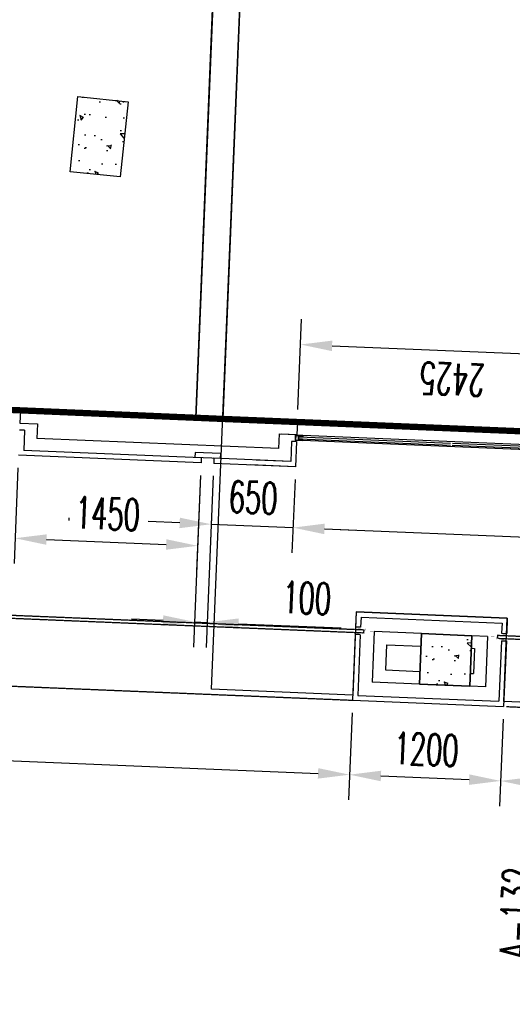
# Model space of a CAD drawing. Header units: millimetres. Extents: x 941089 to 2922714, y 799810 to 1997150.
# Tile 3 of 99: x 965239 to 969148, y 931326 to 939133. Entities that reach past the tile are written whole.
import ezdxf
from ezdxf.enums import TextEntityAlignment as Align

# ---------------------------------------------------------------- set-up
doc = ezdxf.new("R2010")
doc.units = ezdxf.units.MM
doc.header["$LTSCALE"] = 10
doc.header["$PDMODE"] = 3
doc.header["$PDSIZE"] = 5
for name, pattern in [('DASHDOT', [1, 0.5, -0.25, 0, -0.25]), ('L-PL-00$0$HIDDEN2', [4.7625, 3.175, -1.5875]), ('L-PL-00$0$HIDDENX2', [0.75, 0.5, -0.25])]:
    doc.linetypes.add(name, pattern=pattern)
doc.layers.get('DEFPOINTS').update_dxf_attribs({"color": 21})
for name, color, linetype in [('COLS-00$0$CONC-SECTION', 6, 'Continuous'), ('COLS-00$0$HATCH', 22, 'Continuous'), ('FO-00$0$PL-00$0$FIT OUT AREA', 21, 'Continuous'), ('L-PL-00$0$CONC', 3, 'Continuous'), ('L-PL-00$0$coords', 21, 'Continuous'), ('L-PL-00$0$detail', 7, 'Continuous'), ('L-PL-00$0$DOOR', 2, 'Continuous'), ('L-PL-00$0$FIT OUT AREA', 1, 'Continuous'), ('L-PL-00$0$HIDDEN-DISTANT', 22, 'L-PL-00$0$HIDDEN2'), ('L-PL-00$0$WALL-EXTERNAL', 1, 'Continuous'), ('L-PL-00$0$WALL-INTERNAL', 4, 'Continuous'), ('L-PL-00$0$WALL-STUD-PARTITIONS', 2, 'Continuous'), ('L-PL-00$0$WINDOW', 2, 'Continuous'), ('L-PL-00$0$WINDOW MULLION DIMS', 21, 'Continuous'), ('L-PL-00$0$ZZ-BLOCK', 2, 'Continuous'), ('L-PL-00$0$zz-dims-stone', 21, 'Continuous'), ('L-PL-00$0$ZZ-SECTION MARKS', 6, 'Continuous'), ('REVISION', 1, 'DASHDOT')]:
    doc.layers.add(name, color=color, linetype=linetype)
doc.styles.add('L-PL-00$0$STANDARD', font='romans.shx', dxfattribs={"width": 0.6})
doc.styles.add('L-PL-00$0$SYMBOLS', font='ROMANS.SHX')
doc.dimstyles.new('L-PL-00$0$ROYCETON', dxfattribs={"dimscale": 100, "dimtxt": 2.5, "dimasz": 2.5, "dimexe": 2, "dimexo": 1, "dimgap": 1, "dimtad": 1, "dimdec": 0, "dimtxsty": 'L-PL-00$0$STANDARD', "dimcen": 2.5, "dimclrd": 256, "dimclre": 256, "dimclrt": 2, "dimaunit": 1, "dimazin": 0, "dimtfac": 1, "dimtdec": 0, "dimtmove": 0, "dimatfit": 3, "dimfxl": 0, "dimarcsym": 0})

# ---------------------------------------------------------------- blocks, each defined once
blk = doc.blocks.new('COLS-00')
at = {"layer": 'COLS-00$0$HATCH'}
h = blk.add_hatch(dxfattribs=at)
h.set_pattern_fill('AR-CONC', color=256, scale=2, angle=80.39157, style=0)
h.set_pattern_definition([(134.01248, (108180.85, 2069183.84), (69.7123, 359.0563), [38.1, -419.1]), (79.01248, (108180.85, 2069183.84), (-387.38121, -30.24219), [30.48, -335.28]), (184.46348, (108186.66, 2069213.76), (-317.66704, 328.81524), [32.38, -356.18]), (130.19668, (108079.8, 2069194.44), (140.17945, 530.42939), [57.15, -628.65]), (180.64808, (108091.5, 2069238.64), (-442.62338, 523.83705), [48.57, -534.27]), (75.19648, (108079.8, 2069194.44), (-442.62243, 523.8377), [45.72, -502.92]), (105.01248, (108110.36, 2069242.3), (235.0457, 280.240523), [38.1, -419.1]), (50.01248, (108110.36, 2069242.3), (-353.47294, 161.35572), [30.48, -335.28]), (155.46388, (108129.95, 2069265.67), (-118.428145, 441.5955), [32.38, -356.18]), (121.51248, (108180.85, 2069183.84), (-167.543166, 23.783691), [0, -331.216, 0, -340.36, 0, -336.55]), (91.51248, (108180.85, 2069183.84), (-185.327944, 153.810314), [0, -194.056, 0, -323.596, 0, -128.27]), (51.51248, (108169.03, 2069071.18), (39.682392, 268.506648), [0, -127, 0, -396.24, 0, -525.78]), (41.51248, (108163.73, 2069020.65), (-19.672306, 299.946735), [0, -165.1, 0, -263.144, 0, -373.38])])
h.paths.add_polyline_path([(965639, 937927.1), (965701.6, 938523.9), (966099.4, 938482.1), (966036.8, 937885.4)])
h = blk.add_hatch(dxfattribs=at)
h.set_pattern_fill('AR-CONC', color=256, scale=2, angle=84.01253, style=0)
h.set_pattern_definition([(137.633438, (41219.7, 2008710.64), (46.89672, 362.742236), [38.1, -419.1]), (82.633438, (41219.7, 2008710.64), (-384.69791, -54.6471), [30.48, -335.28]), (188.084438, (41223.6, 2008740.87), (-337.7994, 308.09638), [32.38, -356.18]), (133.817638, (41118.2, 2008714.83), (106.40003, 538.2236), [57.15, -628.65]), (184.26904, (41127.05, 2008759.7), (-474.823, 494.83717), [48.57, -534.27]), (78.81744, (41118.2, 2008714.83), (-474.8221, 494.83788), [45.72, -502.92]), (108.633438, (41145.66, 2008764.54), (216.877724, 294.525526), [38.1, -419.1]), (53.633438, (41145.66, 2008764.54), (-362.95782, 138.70982), [30.48, -335.28]), (159.084838, (41163.73, 2008789.1), (-146.08095, 433.23454), [32.38, -356.18]), (125.133438, (41219.7, 2008710.64), (-168.710771, 13.154925), [0, -331.216, 0, -340.36, 0, -336.55]), (95.133438, (41219.7, 2008710.64), (-194.671952, 141.798768), [0, -194.056, 0, -323.596, 0, -128.27]), (55.133438, (41215.02, 2008597.45), (22.64548, 270.47679), [0, -127, 0, -396.24, 0, -525.78]), (45.133438, (41212.92, 2008546.7), (-38.576345, 298.105533), [0, -165.1, 0, -263.144, 0, -373.38])])
h.paths.add_polyline_path([(968411.3, 933865.5), (968427.8, 934265.2), (968827.5, 934248.7), (968811, 933849)])
at = {"layer": 'COLS-00$0$CONC-SECTION'}
for points in [[(965639, 937927.1), (965701.6, 938523.9), (966099.4, 938482.1), (966036.8, 937885.4)], [(968411.3, 933865.5), (968427.8, 934265.2), (968827.5, 934248.7), (968811, 933849)]]:
    blk.add_lwpolyline(points, close=True, dxfattribs=at)
blk = doc.blocks.new('FO-00')
at = {"layer": 'DEFPOINTS', "color": 5, "const_width": 50}
blk.add_lwpolyline([(983435.7, 932058.1), (978814.2, 932542.8), (978807.9, 932483.1), (977554.8, 932614.5), (977560, 932664.3), (977354.9, 932685.8), (977472.3, 935527.8), (966850.9, 935967.3), (956779.8, 936394.1)], dxfattribs=at)
at = {"layer": 'FO-00$0$PL-00$0$FIT OUT AREA'}
blk.add_lwpolyline([(975339.3, 947538.4), (975110, 942728.8), (977492.3, 942615.3), (977257.6, 935536.7), (975514.7, 935608.9), (975500, 935254.2), (977043.1, 935190.4), (976996.4, 934061.2), (975703.2, 934114.7), (975675.9, 933455.2), (969081.5, 933727.7), (969108.8, 934387.2), (967909.8, 934436.7), (967882.5, 933777.3), (966762.3, 933823.6), (967204.7, 944528)], dxfattribs=at)
blk = doc.blocks.new('*D674')
at = {"layer": 'DEFPOINTS', "color": 0}
for p in [(961286.5, 934009.9), (967880.9, 933737.4), (967856.5, 933146.7)]:
    blk.add_point(p, dxfattribs=at)
at = {"layer": 'L-PL-00$0$zz-dims-stone', "lineweight": -2}
for p, q in [((961282.4, 933910), (961253.8, 933219.4)), ((967876.7, 933637.5), (967848.2, 932946.9)), ((961511.9, 933408.9), (967606.7, 933157))]:
    blk.add_line(p, q, dxfattribs=at)
at = {"layer": 'L-PL-00$0$zz-dims-stone'}
for points in [[(961513.6, 933450.5), (961510.2, 933367.3), (961262.1, 933419.2)], [(967608.4, 933198.6), (967605, 933115.4), (967856.5, 933146.7)]]:
    blk.add_solid(points, dxfattribs=at)
at = {"layer": 'L-PL-00$0$zz-dims-stone', "color": 2, "insert": (964568.6, 933507.8), "char_height": 250, "attachment_point": 5, "rotation": 357.63344, "style": 'L-PL-00$0$STANDARD'}
blk.add_mtext('6600', dxfattribs=at)
blk = doc.blocks.new('*D675')
at = {"layer": 'DEFPOINTS', "color": 0}
for p in [(967880.9, 933737.4), (969079.8, 933687.8), (969055.4, 933097.1)]:
    blk.add_point(p, dxfattribs=at)
at = {"layer": 'L-PL-00$0$zz-dims-stone', "lineweight": -2}
for p, q in [((967876.7, 933637.5), (967848.2, 932946.9)), ((969075.7, 933587.9), (969047.2, 932897.3)), ((968106.2, 933136.4), (968805.7, 933107.5))]:
    blk.add_line(p, q, dxfattribs=at)
at = {"layer": 'L-PL-00$0$zz-dims-stone'}
for points in [[(968108, 933178), (968104.5, 933094.7), (967856.5, 933146.7)], [(968807.4, 933149.1), (968803.9, 933065.8), (969055.4, 933097.1)]]:
    blk.add_solid(points, dxfattribs=at)
at = {"layer": 'L-PL-00$0$zz-dims-stone', "color": 2, "insert": (968465.2, 933346.7), "char_height": 250, "attachment_point": 5, "rotation": 357.63344, "style": 'L-PL-00$0$STANDARD'}
blk.add_mtext('1200', dxfattribs=at)
blk = doc.blocks.new('*D676')
at = {"layer": 'DEFPOINTS', "color": 0}
for p in [(969079.8, 933687.8), (975674.2, 933415.3), (975649.8, 932824.6)]:
    blk.add_point(p, dxfattribs=at)
at = {"layer": 'L-PL-00$0$zz-dims-stone', "lineweight": -2}
for p, q in [((969075.7, 933587.9), (969047.2, 932897.3)), ((975670.1, 933315.4), (975641.5, 932624.8)), ((969305.2, 933086.8), (975400, 932834.9))]:
    blk.add_line(p, q, dxfattribs=at)
at = {"layer": 'L-PL-00$0$zz-dims-stone'}
for points in [[(969306.9, 933128.4), (969303.5, 933045.2), (969055.4, 933097.1)], [(975401.7, 932876.6), (975398.3, 932793.3), (975649.8, 932824.6)]]:
    blk.add_solid(points, dxfattribs=at)
at = {"layer": 'L-PL-00$0$zz-dims-stone', "color": 2, "insert": (972361.9, 933185.7), "char_height": 250, "attachment_point": 5, "rotation": 357.63344, "style": 'L-PL-00$0$STANDARD'}
blk.add_mtext('6600', dxfattribs=at)
blk = doc.blocks.new('*D689')
at = {"layer": 'DEFPOINTS', "color": 0}
for p in [(967428.2, 935588.2), (975500, 935254.2), (975480, 934771.5)]:
    blk.add_point(p, dxfattribs=at)
at = {"layer": 'L-PL-00$0$zz-dims-stone', "lineweight": -2}
for p, q in [((967424.1, 935488.3), (967400, 934905.7)), ((975495.9, 935154.2), (975471.8, 934571.7)), ((967658, 935095.2), (975230.2, 934781.8))]:
    blk.add_line(p, q, dxfattribs=at)
at = {"layer": 'L-PL-00$0$zz-dims-stone'}
for points in [[(967659.7, 935136.8), (967656.3, 935053.6), (967408.2, 935105.5)], [(975232, 934823.5), (975228.5, 934740.2), (975480, 934771.5)]]:
    blk.add_solid(points, dxfattribs=at)
at = {"layer": 'L-PL-00$0$zz-dims-stone', "color": 2, "insert": (971453.4, 935163.3), "char_height": 250, "attachment_point": 5, "rotation": 357.6304, "style": 'L-PL-00$0$STANDARD'}
blk.add_mtext('8079', dxfattribs=at)
blk = doc.blocks.new('L-PL-00$0$sym6')
for p, q in [((0, -15), (0, 0)), ((-10, -15), (0, -12)), ((0, -15), (-10, -15))]:
    blk.add_line(p, q)
at = {"color": 7, "style": 'L-PL-00$0$STANDARD', "width": 0.65}
blk.add_attdef('SYM5', text='', height=4.51, dxfattribs=at).set_placement((-6.223, -7.027), align=Align.MIDDLE)
at = {"color": 2, "style": 'L-PL-00$0$STANDARD', "width": 0.65}
blk.add_attdef('SYM5', text='', height=2.5, rotation=90, dxfattribs=at).set_placement((2.727, -8.279), align=Align.MIDDLE)
at = {"linetype": 'Continuous', "style": 'L-PL-00$0$SYMBOLS', "flags": 1}
blk.add_attdef('DT-RV0', (-3.89, -14.15), '', height=0.5, dxfattribs=at)
blk = doc.blocks.new('L-PL-00$0$A$C3B291501')
blk.add_line((-4349.8, 210.43), (-8030.71, 210.43))
blk = doc.blocks.new('*D662')
at = {"layer": 'DEFPOINTS', "color": 0}
for p in [(969891.4, 936457), (967442.9, 935942.9), (969861.7, 935737.8)]:
    blk.add_point(p, dxfattribs=at)
at = {"layer": 'L-PL-00$0$WINDOW MULLION DIMS', "lineweight": -2}
for p, q in [((967447, 936042.8), (967476.5, 936757)), ((969865.9, 935837.7), (969899.7, 936656.8)), ((967718, 936546.8), (969641.7, 936467.3))]:
    blk.add_line(p, q, dxfattribs=at)
at = {"layer": 'L-PL-00$0$WINDOW MULLION DIMS'}
for points in [[(967716.3, 936505.2), (967719.8, 936588.5), (967468.2, 936557.1)], [(969639.9, 936425.7), (969643.4, 936509), (969891.4, 936457)]]:
    blk.add_solid(points, dxfattribs=at)
at = {"layer": 'L-PL-00$0$WINDOW MULLION DIMS', "color": 2, "insert": (968670.6, 936282.3), "char_height": 250, "attachment_point": 5, "rotation": 177.63344, "style": 'L-PL-00$0$STANDARD'}
blk.add_mtext('2425', dxfattribs=at)
blk = doc.blocks.new('L-PL-00$0$u channel')
for p, q in [((-1920213.3, 214353.2), (-1920173.3, 214353.2)), ((-1920213.3, 214293.2), (-1920213.3, 214353.2)), ((-1920210.3, 214293.2), (-1920213.3, 214293.2)), ((-1920213.3, 214293.2), (-1920210.3, 214293.2)), ((-1920210.3, 214350.2), (-1920176.3, 214350.2)), ((-1920210.3, 214350.2), (-1920210.3, 214293.2)), ((-1920176.3, 214350.2), (-1920176.3, 214293.2)), ((-1920173.3, 214293.2), (-1920176.3, 214293.2)), ((-1920173.3, 214353.2), (-1920173.3, 214293.2))]:
    blk.add_line(p, q)
blk = doc.blocks.new('*D665')
at = {"layer": 'DEFPOINTS', "color": 0}
for p in [(965230.1, 935679), (966678.8, 935619.1), (966651.7, 934961.3)]:
    blk.add_point(p, dxfattribs=at)
at = {"layer": 'L-PL-00$0$zz-dims-stone', "lineweight": -2}
for p, q in [((965225.9, 935579.1), (965194.6, 934821.3)), ((966674.7, 935519.2), (966643.4, 934761.5)), ((965452.7, 935010.8), (966401.9, 934971.6))]:
    blk.add_line(p, q, dxfattribs=at)
at = {"layer": 'L-PL-00$0$zz-dims-stone'}
for points in [[(965454.4, 935052.5), (965451, 934969.2), (965202.9, 935021.2)], [(966403.6, 935013.2), (966400.1, 934930), (966651.7, 934961.3)]]:
    blk.add_solid(points, dxfattribs=at)
at = {"layer": 'L-PL-00$0$zz-dims-stone', "color": 2, "insert": (965936.6, 935216), "char_height": 250, "attachment_point": 5, "rotation": 357.63344, "style": 'L-PL-00$0$STANDARD'}
blk.add_mtext('1450', dxfattribs=at)
blk = doc.blocks.new('*D666')
at = {"layer": 'DEFPOINTS', "color": 0}
for p in [(966678.8, 935619.1), (966778.8, 935615), (966726.6, 934354.2)]:
    blk.add_point(p, dxfattribs=at)
at = {"layer": 'L-PL-00$0$zz-dims-stone', "lineweight": -2}
for p, q in [((966674.7, 935519.2), (966618.5, 934158.5)), ((966774.6, 935515.1), (966718.4, 934154.4)), ((966376.9, 934368.7), (966127.2, 934379)), ((966626.7, 934358.4), (966726.6, 934354.2)), ((966976.4, 934343.9), (967790, 934310.3))]:
    blk.add_line(p, q, dxfattribs=at)
at = {"layer": 'L-PL-00$0$zz-dims-stone'}
for points in [[(966378.7, 934410.3), (966375.2, 934327.1), (966626.7, 934358.4)], [(966978.2, 934385.6), (966974.7, 934302.3), (966726.6, 934354.2)]]:
    blk.add_solid(points, dxfattribs=at)
at = {"layer": 'L-PL-00$0$zz-dims-stone', "color": 2, "insert": (967517.4, 934546.8), "char_height": 250, "attachment_point": 5, "rotation": 357.63344, "style": 'L-PL-00$0$STANDARD'}
blk.add_mtext('100', dxfattribs=at)
blk = doc.blocks.new('*D667')
at = {"layer": 'DEFPOINTS', "color": 0}
for p in [(966778.8, 935615), (967428.2, 935588.2), (967408.3, 935105.5)]:
    blk.add_point(p, dxfattribs=at)
at = {"layer": 'L-PL-00$0$zz-dims-stone', "lineweight": -2}
for p, q in [((966774.6, 935515.1), (966750.5, 934932.5)), ((967424.1, 935488.3), (967400, 934905.7)), ((966509, 935142.7), (966259.2, 935153)), ((966758.8, 935132.4), (967408.3, 935105.5)), ((967658, 935095.2), (967907.8, 935084.9))]:
    blk.add_line(p, q, dxfattribs=at)
at = {"layer": 'L-PL-00$0$zz-dims-stone'}
for points in [[(966510.7, 935184.3), (966507.3, 935101.1), (966758.8, 935132.4)], [(967659.8, 935136.8), (967656.3, 935053.6), (967408.3, 935105.5)]]:
    blk.add_solid(points, dxfattribs=at)
at = {"layer": 'L-PL-00$0$zz-dims-stone', "color": 2, "insert": (967092.8, 935343.8), "char_height": 250, "attachment_point": 5, "rotation": 357.63344, "style": 'L-PL-00$0$STANDARD'}
blk.add_mtext('650', dxfattribs=at)
blk = doc.blocks.new('L-PL-00')
at = {"layer": 'L-PL-00$0$WINDOW'}
h = blk.add_hatch(dxfattribs=at)
h.set_pattern_fill('ANSI37', color=22, scale=0.75, angle=-92.36656, style=0)
h.set_pattern_definition([(222.633438, (979643.1274, 935461.087), (-1.6128336, 1.75189023), []), (132.633438, (979643.1274, 935461.087), (1.75189023, 1.6128336), [])])
h.paths.add_polyline_path([(967484.7, 935799), (967460.3, 935800, 0.990896), (967460.8, 935809.5), (967485.3, 935808.5, 0.236259)])
h = blk.add_hatch(dxfattribs=at)
h.set_pattern_fill('ANSI37', color=22, scale=0.75, angle=-92.36656, style=0)
h.set_pattern_definition([(222.633438, (979644.1382, 935485.5479), (-1.6128336, 1.75189023), []), (132.633438, (979644.1382, 935485.5479), (1.75189023, 1.6128336), [])])
h.paths.add_polyline_path([(967485.7, 935823.5), (967461.3, 935824.5, 0.990896), (967461.8, 935834), (967486.4, 935832.9, 0.236259)])
at = {"layer": 'L-PL-00$0$CONC', "color": 6}
blk.add_lwpolyline([(968411.3, 933865.5), (968811, 933849), (968827.5, 934248.7), (968427.8, 934265.2)], close=True, dxfattribs=at)
at = {"layer": 'L-PL-00$0$coords'}
for p, q in [((967971.5, 934272), (967972.5, 934296)), ((969033.6, 934228.2), (969034.6, 934252.1))]:
    blk.add_line(p, q, dxfattribs=at)
at = {"layer": 'L-PL-00$0$detail', "color": 2, "const_width": 1}
for points in [[(967894.4, 934307.3), (967980.9, 934303.7), (967979.2, 934263.7), (967892.7, 934267.3)], [(967980.2, 934286.7), (968210.3, 934277.2)], [(969026.2, 934243.5), (968796.1, 934253)], [(969113.4, 934256.9), (969026.9, 934260.5), (969025.3, 934220.5), (969111.7, 934216.9)]]:
    blk.add_lwpolyline(points, dxfattribs=at)
at = {"layer": 'L-PL-00$0$DOOR'}
blk.add_line((965631.3, 935163), (965632.1, 935183), dxfattribs=at)
at = {"layer": 'L-PL-00$0$FIT OUT AREA'}
blk.add_lwpolyline([(975339.3, 947538.4), (975110, 942728.8), (977492.3, 942615.3), (977257.6, 935536.7), (975514.7, 935608.9), (975500, 935254.2), (977043.1, 935190.4), (976996.4, 934061.2), (975703.2, 934114.7), (975675.9, 933455.2), (969081.5, 933727.7), (969108.8, 934387.2), (967909.8, 934436.7), (967882.5, 933777.3), (966762.3, 933823.6), (967204.7, 944528)], dxfattribs=at)
at = {"layer": 'L-PL-00$0$HIDDEN-DISTANT', "linetype": 'L-PL-00$0$HIDDENX2'}
for p, q in [((961240.3, 934550.2), (967971.5, 934272)), ((961241.3, 934574.2), (967972.5, 934296)), ((969033.6, 934228.2), (975764.9, 933950)), ((969034.6, 934252.1), (975765.9, 933973.9)), ((961286.5, 934009.9), (967880.9, 933737.3)), ((969102, 933686.9), (975674.2, 933415.3))]:
    blk.add_line(p, q, dxfattribs=at)
at = {"layer": 'L-PL-00$0$WALL-EXTERNAL'}
for p, q in [((965278.3, 935877.2), (965238.3, 935878.8)), ((965278.3, 935877.2), (965271.7, 935717.3)), ((967396.5, 935789.6), (967389.9, 935629.8)), ((967396.5, 935789.6), (967389.9, 935629.8)), ((967436.5, 935788), (967396.5, 935789.6)), ((967436.5, 935788), (967396.5, 935789.6)), ((967436.5, 935788), (967428.2, 935588.2)), ((967436.5, 935788), (967428.2, 935588.2)), ((966680.5, 935659.1), (965271.7, 935717.3)), ((966632.2, 935701.1), (966630.5, 935661.2)), ((966832, 935692.9), (966632.2, 935701.1)), ((966832, 935692.9), (966830.4, 935652.9)), ((966678.8, 935619.1), (965230.1, 935679)), ((966628.9, 935621.2), (966628.9, 935621.2)), ((966830.4, 935652.9), (966630.5, 935661.2)), ((966680.5, 935659.1), (966678.8, 935619.1)), ((966780.4, 935655), (966778.8, 935615)), ((967428.2, 935588.2), (966778.8, 935615)), ((967389.9, 935629.8), (966780.4, 935655)), ((966828.7, 935613), (966828.7, 935612.9)), ((967389.9, 935629.8), (967115.1, 935641.1)), ((967428.2, 935588.2), (967073.5, 935602.8)), ((967909.8, 934436.7), (967904.8, 934316.8)), ((967909.8, 934436.7), (969108.8, 934387.2)), ((967948.1, 934395.1), (967944.8, 934315.2)), ((967948.1, 934395.1), (969067.1, 934348.9)), ((969108.8, 934387.2), (969103.8, 934267.3)), ((967944.8, 934315.2), (967904.8, 934316.8)), ((969067.1, 934348.9), (969063.8, 934268.9)), ((967902.3, 934256.9), (967880.9, 933737.3)), ((967942.3, 934255.2), (967902.3, 934256.9)), ((967942.3, 934255.2), (967922.5, 933775.6)), ((969061.4, 934209), (969041.5, 933729.4)), ((969061.4, 934209), (969101.3, 934207.3)), ((969063.8, 934268.9), (969103.8, 934267.3)), ((969101.3, 934207.3), (969079.8, 933687.8)), ((967880.9, 933737.3), (969079.8, 933687.8)), ((967922.5, 933775.6), (969041.5, 933729.4))]:
    blk.add_line(p, q, dxfattribs=at)
at = {"layer": 'L-PL-00$0$WALL-INTERNAL'}
for p, q in [((966989.8, 944536.9), (966636, 935976.2)), ((967204.7, 944528), (966850.9, 935967.3)), ((965244.7, 936033.7), (965240.6, 935933.8)), ((965244.7, 936033.7), (966636, 935976.2)), ((965240.6, 935933.8), (965380.5, 935928)), ((965380.5, 935928), (965375.7, 935813.1)), ((966850.9, 935967.3), (967442.9, 935942.9)), ((967303, 935948.7), (967442.9, 935942.9)), ((967442.9, 935942.9), (967438.7, 935843)), ((967442.9, 935942.9), (967438.7, 935843)), ((967298.8, 935848.7), (967294.1, 935733.8)), ((967298.8, 935848.7), (967438.7, 935843)), ((967318.8, 935847.9), (967438.7, 935843)), ((967294.1, 935733.8), (965375.7, 935813.1)), ((968053.5, 934280.7), (968036.9, 933881)), ((968427.8, 934265.2), (968053.5, 934280.7)), ((968952.7, 934243.5), (968827.5, 934248.7)), ((968952.7, 934243.5), (968936.2, 933843.8)), ((968149.2, 934176.6), (968141, 933976.8)), ((968149.2, 934176.6), (968423.7, 934165.3)), ((968823.3, 934148.8), (968848.6, 934147.7)), ((968848.6, 934147.7), (968840.4, 933947.9)), ((968141, 933976.8), (968415.4, 933965.5)), ((968815.1, 933948.9), (968840.4, 933947.9)), ((968411.3, 933865.5), (968036.9, 933881)), ((968936.2, 933843.8), (968811, 933849))]:
    blk.add_line(p, q, dxfattribs=at)
at = {"layer": 'L-PL-00$0$WALL-STUD-PARTITIONS'}
blk.add_lwpolyline([(960845.2, 961201.1), (960737.9, 958616.8), (955376.1, 958838.4), (954462, 936489.9), (965384.6, 936027.9), (965940.4, 936005), (966636, 935976.2), (966812.9, 940256.5), (966812.9, 940256.5), (966989.8, 944536.9), (966998.7, 944751.7), (967639.6, 960257.6), (966702.7, 960296.3), (966730.1, 960957.9), (960845.2, 961201.1)], dxfattribs=at)
at = {"layer": 'L-PL-00$0$WINDOW', "color": 21}
blk.add_line((967450.5, 935838), (967448.9, 935798), dxfattribs=at)
at = {"layer": 'L-PL-00$0$WINDOW', "color": 22}
for p, q in [((967452.6, 935821.1), (967452.3, 935813.6)), ((967455.9, 935809.7), (967452.3, 935813.6)), ((967456.5, 935824.7), (967452.6, 935821.1)), ((967455.9, 935809.7), (968656.8, 935760.1)), ((967456.5, 935824.7), (968657.4, 935775.1)), ((968672.8, 935774.4), (969873.4, 935724.8)), ((968672.2, 935759.4), (969872.8, 935709.8))]:
    blk.add_line(p, q, dxfattribs=at)
at = {"layer": 'L-PL-00$0$WINDOW'}
for p, q in [((971162.6, 935644), (967484.8, 935796)), ((969861.7, 935737.8), (967486.5, 935836))]:
    blk.add_line(p, q, dxfattribs=at)
at = {"layer": 'L-PL-00$0$WINDOW', "color": 22}
for centre in [(967460.5, 935804.8), (967461.5, 935829.2)]:
    blk.add_circle(centre, 4.74, dxfattribs=at)
for centre in [(967494.5, 935803.1), (967495.5, 935827.5)]:
    blk.add_arc(centre, 10.6, 149.41344, 202.58998, dxfattribs=at)
at = {"layer": 'L-PL-00$0$WINDOW', "xscale": -0.9999999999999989, "rotation": 87.63343803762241}
blk.add_blockref('L-PL-00$0$u channel', (1102306.4, -991588.3), dxfattribs=at)
at = {"layer": 'L-PL-00$0$ZZ-BLOCK', "rotation": 357.6334380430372}
blk.add_blockref('L-PL-00$0$A$C3B291501', (975500, 935254.7), dxfattribs=at)
at = {"layer": 'L-PL-00$0$ZZ-SECTION MARKS', "color": 6}
ref = blk.add_blockref('L-PL-00$0$sym6', (969492.8, 932867.6), dxfattribs=dict(at, xscale=-99.99999999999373, yscale=100.0999999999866, zscale=100, rotation=357.6334380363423))
ref.add_attrib('SYM5', '68', dxfattribs={"layer": '0', "color": 7, "height": 451.47, "rotation": 86.48694, "style": 'L-PL-00$0$STANDARD', "width": 0.649351}).set_placement((970085.6, 932139.2), align=Align.MIDDLE)
ref.add_attrib('SYM5', 'A-132', dxfattribs={"layer": '0', "color": 2, "height": 250, "rotation": 87.63344, "style": 'L-PL-00$0$STANDARD', "width": 0.65065}).set_placement((969186.2, 932050.8), align=Align.MIDDLE)
at = {"layer": 'L-PL-00$0$WINDOW MULLION DIMS'}
dim = blk.add_linear_dim(base=(969891.4, 936457), p1=(967442.9, 935942.9), p2=(969861.7, 935737.8), angle=177.63344, dimstyle='L-PL-00$0$ROYCETON', dxfattribs=at)
dim.commit()
dim.dimension.update_dxf_attribs({"geometry": '*D662', "text_midpoint": (968670.6, 936282.3)})
at = {"layer": 'L-PL-00$0$zz-dims-stone'}
for p1, p2, distance, picture, middle in [((965230.1, 935679), (966678.8, 935619.1), -658.4, '*D665', (965936.6, 935216)), ((966678.8, 935619.1), (966778.8, 935615), -1261.8, '*D666', (967517.4, 934546.8)), ((966778.8, 935615), (967428.2, 935588.2), -483.1, '*D667', (967092.8, 935343.8)), ((967428.2, 935588.2), (975500, 935254.2), -483.1, '*D689', (971453.4, 935163.3))]:
    dim = blk.add_aligned_dim(p1=p1, p2=p2, distance=distance, dimstyle='L-PL-00$0$ROYCETON', dxfattribs=at)
    dim.commit()
    dim.dimension.update_dxf_attribs({"geometry": picture, "text_midpoint": middle})
for base, p1, p2, picture, middle in [((967856.5, 933146.7), (961286.5, 934009.9), (967880.9, 933737.4), '*D674', (964568.6, 933507.8)), ((969055.4, 933097.1), (967880.9, 933737.4), (969079.8, 933687.8), '*D675', (968465.2, 933346.7)), ((975649.8, 932824.6), (969079.8, 933687.8), (975674.2, 933415.3), '*D676', (972361.9, 933185.7))]:
    dim = blk.add_linear_dim(base=base, p1=p1, p2=p2, angle=177.63344, dimstyle='L-PL-00$0$ROYCETON', dxfattribs=at)
    dim.commit()
    dim.dimension.update_dxf_attribs({"geometry": picture, "text_midpoint": middle})

msp = doc.modelspace()

# ---------------------------------------------------------------- block references
at = {"layer": 'REVISION'}
for name in ['FO-00', 'L-PL-00', 'COLS-00']:
    msp.add_blockref(name, (0, 0), dxfattribs=at)

doc.saveas('drawing.dxf')
